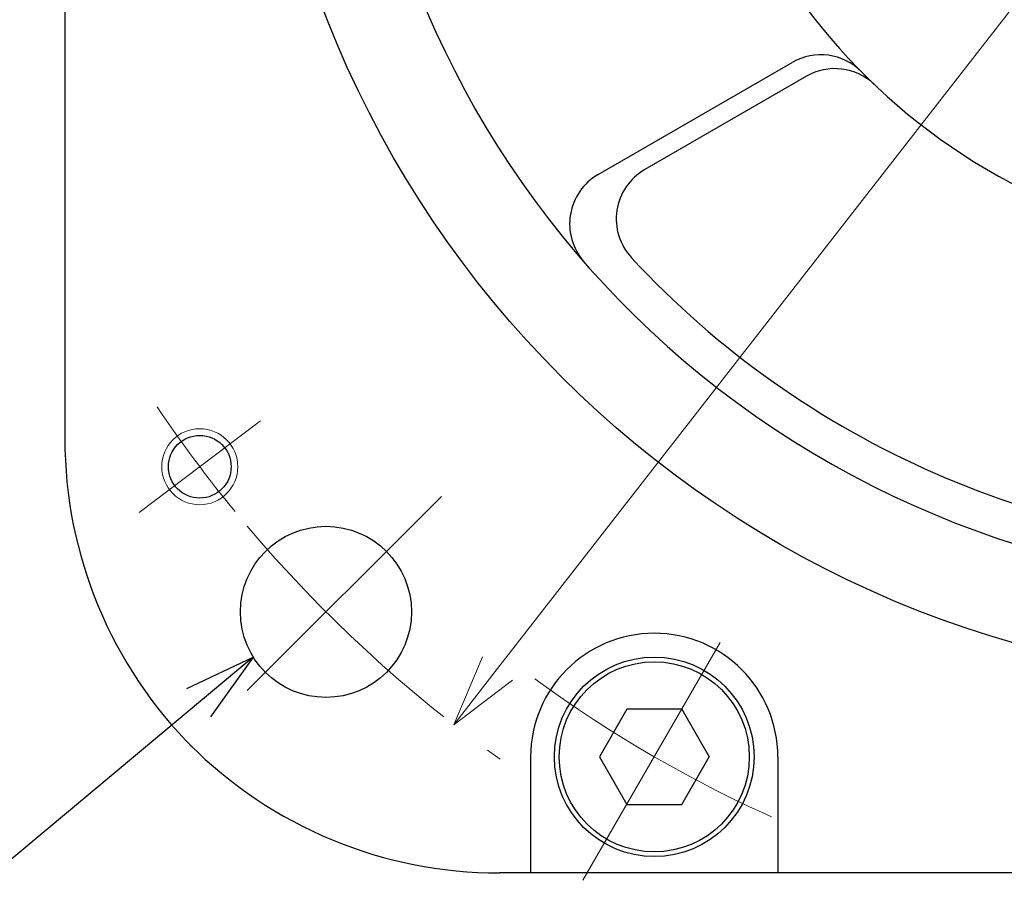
# Model space of a CAD drawing. Header units: millimetres. Extents: x 0 to 1076, y 0 to 742.
# Tile 112 of 127: x 664 to 716, y 422 to 467. Entities that reach past the tile are written whole.
import ezdxf

# ---------------------------------------------------------------- set-up
doc = ezdxf.new("R2010")
doc.units = ezdxf.units.MM
doc.header["$LTSCALE"] = 0.454724
doc.linetypes.add('CENTER', pattern=[50.8, 31.75, -6.35, 6.35, -6.35])
doc.layers.add('NoLayerName_001', color=7, linetype='Continuous')
doc.styles.get("Standard").update_dxf_attribs({"font": 'txt', "bigfont": 'extfont2'})
doc.dimstyles.get("Standard").update_dxf_attribs({"dimtxt": 2.5, "dimasz": 2.5, "dimexe": 1, "dimexo": 1, "dimtad": 1, "dimdec": 3, "dimzin": 0, "dimdsep": 46, "dimtxsty": 'Standard', "dimcen": 2.5, "dimadec": 3, "dimazin": 0, "dimtfac": 0.75, "dimtdec": 3, "dimtmove": 0, "dimatfit": 3, "dimfxl": 1, "dimarcsym": 0})

# ---------------------------------------------------------------- blocks, each defined once
blk = doc.blocks.new('_OPEN30')
at = {"color": 0, "linetype": 'ByBlock', "lineweight": -2}
for p, q in [((-1, 0.267949), (0, 0)), ((0, 0), (-1, -0.267949)), ((0, 0), (-1, 0))]:
    blk.add_line(p, q, dxfattribs=at)
blk = doc.blocks.new('*D120')
at = {"layer": 'Defpoints', "color": 0}
for p in [(775.793, 544.703), (775.793, 544.703), (686.707, 430.297)]:
    blk.add_point(p, dxfattribs=at)
at = {"layer": 'NoLayerName_001', "color": 0, "linetype": 'Continuous', "lineweight": 13}
blk.add_line((689.011, 433.256), (773.489, 541.744), dxfattribs=at)
at = {"layer": 'NoLayerName_001', "color": 0, "lineweight": 13, "xscale": 3.75, "yscale": 3.75, "zscale": 3.75}
for p, rotation in [((775.793, 544.703), 52.09221403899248), ((686.707, 430.297), 232.0922140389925)]:
    blk.add_blockref('_OPEN30', p, dxfattribs=dict(at, rotation=rotation))
at = {"layer": 'NoLayerName_001', "color": 0, "lineweight": 13, "insert": (749.067, 521.877), "char_height": 8.75, "attachment_point": 5, "rotation": 52.0922}
blk.add_mtext('\\W0.8000;%%c145', dxfattribs=at)
blk = doc.blocks.new('*D121')
at = {"layer": 'Defpoints', "color": 0}
for p in [(653.269, 514.431), (653.269, 514.431), (809.231, 460.569)]:
    blk.add_point(p, dxfattribs=at)
at = {"layer": 'NoLayerName_001', "color": 0, "linetype": 'Continuous', "lineweight": 13}
blk.add_line((805.686, 461.794), (656.814, 513.206), dxfattribs=at)
at = {"layer": 'NoLayerName_001', "color": 0, "lineweight": 13, "xscale": 3.75, "yscale": 3.75, "zscale": 3.75}
for p, rotation in [((653.269, 514.431), 160.947676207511), ((809.231, 460.569), 340.947676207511)]:
    blk.add_blockref('_OPEN30', p, dxfattribs=dict(at, rotation=rotation))
at = {"layer": 'NoLayerName_001', "color": 0, "lineweight": 13, "insert": (699.262, 505.918), "char_height": 8.75, "attachment_point": 5, "rotation": 340.9477}
blk.add_mtext('\\W0.8000;%%c165', dxfattribs=at)

msp = doc.modelspace()

# ---------------------------------------------------------------- linework, layer by layer
at = {"layer": 'NoLayerName_001', "color": 7, "linetype": 'Continuous', "lineweight": 25}
for p, q in [((666.25, 529.645581), (666.25, 445.354419)), ((694.300031, 459.238722), (704.510506, 465.133743)), ((705.251059, 464.406601), (696.75329, 459.500411)), ((695.807621, 431.109274), (694.364246, 428.609274)), ((698.694373, 431.109274), (695.807621, 431.109274)), ((698.694373, 431.109274), (700.137748, 428.609274)), ((690.750997, 428.609274), (690.750997, 422.499)), ((694.364246, 428.609274), (695.807621, 426.109274)), ((698.694373, 426.109274), (700.137748, 428.609274)), ((703.750997, 428.609274), (703.750997, 422.499)), ((695.807621, 426.109274), (698.694373, 426.109274)), ((773.395581, 422.5), (689.104419, 422.5))]:
    msp.add_line(p, q, dxfattribs=at)
at = {"layer": 'NoLayerName_001', "color": 4, "linetype": 'CENTER', "lineweight": 13}
for p, q in [((676.543468, 446.275671), (670.154383, 441.461151)), ((686.055625, 442.305625), (673.8305, 430.0805)), ((693.499921, 422.115084), (700.999922, 435.105465))]:
    msp.add_line(p, q, dxfattribs=at)
at = {"layer": 'NoLayerName_001', "color": 7, "linetype": 'Continuous', "lineweight": 25}
for centre, radius in [((731.25, 487.5), 55), ((731.25, 487.5), 22.5), ((673.348926, 443.868411), 1.65), ((679.98475, 436.23475), 4.5), ((697.250997, 428.609274), 5.25), ((697.250997, 428.609274), 5)]:
    msp.add_circle(centre, radius, dxfattribs=at)
at = {"layer": 'NoLayerName_001', "color": 4, "linetype": 'Continuous', "lineweight": 13}
msp.add_circle((673.348926, 443.868411), 2, dxfattribs=at)
at = {"layer": 'NoLayerName_001', "color": 7, "linetype": 'Continuous', "lineweight": 25}
for centre, radius, start, end in [((731.25, 487.5), 50, 70.7241753, 50.2490868), ((731.25, 487.5), 32.5, 164.2019674, 45.4665258), ((706.010506, 462.535667), 3, 44.6859726, 120), ((706.751059, 461.808525), 3, 46.3611035, 120), ((698.25329, 456.902335), 3, 120, 222.8395884), ((695.800031, 456.640646), 3, 120, 221.0397144), ((731.25, 487.5), 48, 222.8395884, 317.1604116), ((689.25, 445.354419), 23, 180, 225.0991278), ((697.250997, 428.609274), 6.5, 0, 180), ((689.104419, 445.5), 23, 224.9008723, 270.0000002)]:
    msp.add_arc(centre, radius, start, end, dxfattribs=at)
at = {"layer": 'NoLayerName_001', "color": 4, "linetype": 'CENTER', "lineweight": 13}
for centre, radius, start, end in [((731.25, 487.5), 72.5, 213.93736321, 219.37102902), ((731.25, 487.5), 72.5, 220.16154753, 234.49429819), ((731.249924, 487.5), 68, 233.67740222, 246.32259207)]:
    msp.add_arc(centre, radius, start, end, dxfattribs=at)

# ---------------------------------------------------------------- dimensions: what is measured, and where the dimension line sits
at = {"layer": 'NoLayerName_001', "color": 3, "linetype": 'Continuous', "lineweight": 13}
for base, p1, p2, angle, picture, middle in [((775.793451, 544.702544), (686.706549, 430.297456, 430.297456), (775.793451, 544.702544), 52.092214, '*D120', (754.639746, 517.53703)), ((653.269279, 514.430598), (809.230721, 460.569402, 460.569402), (653.269279, 514.430598), 160.9476762, '*D121', (696.987654, 499.332482))]:
    dim = msp.add_linear_dim(base=base, p1=p1, p2=p2, angle=angle, text='\\W0.8000;<>', dimstyle='Standard', override={"dimtxt": 8.75, "dimasz": 3.75, "dimexe": 2.5, "dimexo": 2.5, "dimgap": 2.5, "dimzin": 8, "dimpost": '%%c<>', "dimblk": 'OPEN30', "dimse1": 1, "dimse2": 1, "dimclrd": 0, "dimclre": 0, "dimclrt": 0, "dimtp": 0, "dimtm": 0, "dimlwd": 13, "dimlwe": 13}, dxfattribs=at)
    dim.commit()
    dim.dimension.update_dxf_attribs({"geometry": picture, "text_midpoint": middle, "dimtype": 161})

# ---------------------------------------------------------------- leaders
at = {"layer": 'NoLayerName_001', "color": 3, "linetype": 'Continuous', "lineweight": 13, "annotation_type": 0, "has_hookline": 1, "hookline_direction": 1, "text_width": 19.607997}
msp.add_leader([(676.162132, 433.860389), (662.125, 422.125), (658.375, 422.125)], dimstyle='Standard', override={"dimtxt": 8.75, "dimasz": 3.75, "dimldrblk": 'OPEN30'}, dxfattribs=at)

doc.saveas('drawing.dxf')
